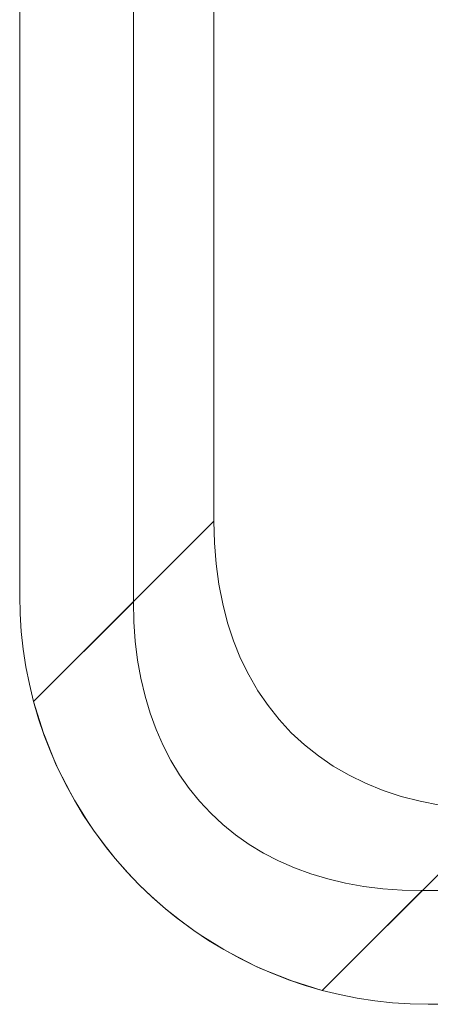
# Model space of a CAD drawing. Header units: millimetres. Extents: x -230 to 230, y -130 to 130.
# Tile 2 of 47: x -140 to -122, y -130 to -87. Entities that reach past the tile are written whole.
import ezdxf

# ---------------------------------------------------------------- set-up
doc = ezdxf.new("R2010")
doc.units = ezdxf.units.MM
doc.header["$LTSCALE"] = 25.4
doc.layers.add('Lighting-Moving Light', color=7, linetype='Continuous', lineweight=5, true_color=0x000000)

# ---------------------------------------------------------------- blocks, each defined once
blk = doc.blocks.new('Group-1')
at = {"layer": 'Lighting-Moving Light', "color": 7, "linetype": 'Continuous', "lineweight": 5, "transparency": 33554687}
for points, invisible_edges in [([(-773.662, 226.446, -25), (-773.662, 1.533, -25), (-761.075, -11.053, -25), (-761.075, 239.033, -25)], 14), ([(-503.576, 1.533, -25), (-503.576, 226.446, -25), (-761.075, 239.033, -25), (-761.075, -11.053, -25)], 14), ([(-770.152, 222.936, -116.924), (-519.672, 235.523, -116.924), (-519.672, -7.543, -116.924), (-757.565, -7.543, -116.924)], 11), ([(-773.662, 1.533, -25), (-773.662, 226.446, -25), (-778.619, 226.19, -29.957), (-778.619, 1.79, -29.957)], 10), ([(-778.619, 1.79, -108.457), (-778.619, 226.19, -108.457), (-770.152, 222.936, -116.924), (-770.152, 5.043, -116.924)], 10), ([(-778.619, 226.19, -108.457), (-778.619, 1.79, -108.457), (-778.619, 37.145, -85.881), (-778.619, 64.782, -85.881)], 10), ([(-778.619, 1.79, -29.957), (-778.619, 226.19, -29.957), (-778.619, 64.782, -55.995), (-778.619, 37.145, -55.995)], 10), ([(-770.152, 5.043, -116.924), (-770.152, 222.936, -116.924), (-757.565, -7.543, -116.924)], 10), ([(-778.619, 1.79, -108.457), (-778.619, 1.79, -29.957), (-778.619, 37.145, -55.995), (-778.619, 37.145, -85.881)], 10), ([(-778.551, 0.238, -108.524), (-778.602, 1.013, -108.474), (-778.619, 1.79, -108.457), (-770.152, 5.043, -116.924)], 12), ([(-770.152, 5.043, -116.924), (-778.466, -0.534, -108.609), (-778.551, 0.238, -108.524)], 9), ([(-770.152, 5.043, -116.924), (-778.348, -1.301, -108.727), (-778.466, -0.534, -108.609)], 9), ([(-770.152, 5.043, -116.924), (-778.197, -2.063, -108.879), (-778.348, -1.301, -108.727)], 9), ([(-770.152, 5.043, -116.924), (-778.012, -2.817, -109.063), (-778.197, -2.063, -108.879)], 8), ([(-778.012, -2.817, -109.063), (-770.152, 5.043, -116.924), (-770.128, 4.104, -116.924)], 8), ([(-770.152, 5.043, -116.924), (-757.565, -7.543, -116.924), (-758.504, -7.519, -116.924)], 9), ([(-770.128, 4.104, -116.924), (-770.152, 5.043, -116.924), (-758.504, -7.519, -116.924)], 10), ([(-778.012, -2.817, -109.063), (-770.128, 4.104, -116.924), (-770.056, 3.191, -116.924)], 9), ([(-770.056, 3.191, -116.924), (-770.128, 4.104, -116.924), (-758.504, -7.519, -116.924)], 10), ([(-770.056, 3.191, -116.924), (-777.795, -3.563, -109.257), (-778.012, -2.817, -109.063)], 9), ([(-770.056, 3.191, -116.924), (-777.545, -4.298, -109.434), (-777.795, -3.563, -109.257)], 9), ([(-777.545, -4.298, -109.434), (-770.056, 3.191, -116.924), (-769.936, 2.305, -116.924)], 9), ([(-770.056, 3.191, -116.924), (-758.504, -7.519, -116.924), (-759.417, -7.448, -116.924)], 9), ([(-769.936, 2.305, -116.924), (-770.056, 3.191, -116.924), (-759.417, -7.448, -116.924)], 10), ([(-777.545, -4.298, -109.434), (-769.936, 2.305, -116.924), (-769.769, 1.449, -116.924)], 9), ([(-769.936, 2.305, -116.924), (-760.303, -7.328, -116.924), (-761.16, -7.161, -116.924)], 9), ([(-769.936, 2.305, -116.924), (-759.417, -7.448, -116.924), (-760.303, -7.328, -116.924)], 9), ([(-769.769, 1.449, -116.924), (-769.936, 2.305, -116.924), (-761.16, -7.161, -116.924)], 10), ([(-778.602, 1.013, -29.94), (-778.619, 1.79, -29.957), (-778.619, 1.79, -108.457), (-778.602, 1.013, -108.474)], 8), ([(-773.662, 1.533, -25), (-778.619, 1.79, -29.957), (-778.602, 1.013, -29.94), (-778.551, 0.238, -29.889)], 9), ([(-778.551, 0.238, -29.889), (-778.466, -0.534, -29.805), (-773.662, 1.533, -25)], 10), ([(-778.466, -0.534, -29.805), (-778.348, -1.301, -29.687), (-773.662, 1.533, -25)], 10), ([(-778.348, -1.301, -29.687), (-778.197, -2.063, -29.535), (-773.662, 1.533, -25)], 10), ([(-778.197, -2.063, -29.535), (-778.012, -2.817, -29.35), (-773.662, 1.533, -25)], 8), ([(-773.641, 0.666, -25), (-773.662, 1.533, -25), (-778.012, -2.817, -29.35)], 8), ([(-769.769, 1.449, -116.924), (-777.264, -5.022, -109.596), (-777.545, -4.298, -109.434)], 9), ([(-769.769, 1.449, -116.924), (-776.951, -5.733, -109.742), (-777.264, -5.022, -109.596)], 9), ([(-776.951, -5.733, -109.742), (-769.769, 1.449, -116.924), (-769.555, 0.623, -116.924)], 9), ([(-761.075, -11.053, -25), (-773.662, 1.533, -25), (-773.641, 0.666, -25)], 9), ([(-769.555, 0.623, -116.924), (-769.769, 1.449, -116.924), (-761.16, -7.161, -116.924)], 10), ([(-503.576, 1.533, -25), (-761.075, -11.053, -25), (-516.162, -11.053, -25)], 9), ([(-778.602, 1.013, -108.474), (-778.551, 0.238, -29.889), (-778.602, 1.013, -29.94)], 9), ([(-778.602, 1.013, -108.474), (-778.551, 0.238, -108.524), (-778.551, 0.238, -29.889)], 10), ([(-773.58, -0.18, -25), (-773.641, 0.666, -25), (-778.012, -2.817, -29.35)], 10), ([(-776.951, -5.733, -109.742), (-769.555, 0.623, -116.924), (-769.294, -0.17, -116.924)], 9), ([(-762.789, -10.972, -25), (-773.641, 0.666, -25), (-773.58, -0.18, -25)], 9), ([(-762.789, -10.972, -25), (-761.943, -11.033, -25), (-773.641, 0.666, -25)], 10), ([(-761.943, -11.033, -25), (-761.075, -11.053, -25), (-773.641, 0.666, -25)], 10), ([(-769.555, 0.623, -116.924), (-761.16, -7.161, -116.924), (-761.985, -6.947, -116.924)], 9), ([(-769.294, -0.17, -116.924), (-769.555, 0.623, -116.924), (-761.985, -6.947, -116.924)], 10), ([(-778.466, -0.534, -29.805), (-778.551, 0.238, -29.889), (-778.551, 0.238, -108.524), (-778.466, -0.534, -108.609)], 10), ([(-778.012, -2.817, -29.35), (-777.586, -4.186, -29.006), (-773.58, -0.18, -25)], 10), ([(-773.478, -1.003, -25), (-773.58, -0.18, -25), (-777.586, -4.186, -29.006)], 10), ([(-769.294, -0.17, -116.924), (-776.608, -6.429, -109.871), (-776.951, -5.733, -109.742)], 9), ([(-769.294, -0.17, -116.924), (-776.234, -7.11, -109.984), (-776.608, -6.429, -109.871)], 9), ([(-776.234, -7.11, -109.984), (-769.294, -0.17, -116.924), (-768.987, -0.93, -116.924)], 9), ([(-762.789, -10.972, -25), (-773.58, -0.18, -25), (-773.478, -1.003, -25)], 9), ([(-769.294, -0.17, -116.924), (-762.779, -6.686, -116.924), (-763.538, -6.378, -116.924)], 9), ([(-769.294, -0.17, -116.924), (-761.985, -6.947, -116.924), (-762.779, -6.686, -116.924)], 9), ([(-768.987, -0.93, -116.924), (-769.294, -0.17, -116.924), (-763.538, -6.378, -116.924)], 10), ([(-778.348, -1.301, -108.727), (-778.348, -1.301, -29.687), (-778.466, -0.534, -29.805)], 9), ([(-778.466, -0.534, -108.609), (-778.348, -1.301, -108.727), (-778.466, -0.534, -29.805)], 10), ([(-773.336, -1.801, -25), (-773.478, -1.003, -25), (-777.586, -4.186, -29.006)], 10), ([(-776.234, -7.11, -109.984), (-768.987, -0.93, -116.924), (-768.634, -1.654, -116.924)], 9), ([(-764.409, -10.727, -25), (-773.478, -1.003, -25), (-773.336, -1.801, -25)], 9), ([(-764.409, -10.727, -25), (-763.611, -10.87, -25), (-773.478, -1.003, -25)], 10), ([(-763.611, -10.87, -25), (-762.789, -10.972, -25), (-773.478, -1.003, -25)], 10), ([(-768.634, -1.654, -116.924), (-768.987, -0.93, -116.924), (-763.538, -6.378, -116.924)], 10), ([(-778.197, -2.063, -29.535), (-778.348, -1.301, -29.687), (-778.348, -1.301, -108.727), (-778.197, -2.063, -108.879)], 10), ([(-768.634, -1.654, -116.924), (-775.831, -7.774, -110.079), (-776.234, -7.11, -109.984)], 9), ([(-768.634, -1.654, -116.924), (-775.4, -8.42, -110.158), (-775.831, -7.774, -110.079)], 9), ([(-775.4, -8.42, -110.158), (-768.634, -1.654, -116.924), (-768.236, -2.341, -116.924)], 9), ([(-768.634, -1.654, -116.924), (-763.538, -6.378, -116.924), (-764.262, -6.025, -116.924)], 9), ([(-768.236, -2.341, -116.924), (-768.634, -1.654, -116.924), (-764.262, -6.025, -116.924)], 10), ([(-778.012, -2.817, -109.063), (-778.012, -2.817, -29.35), (-778.197, -2.063, -29.535)], 9), ([(-778.197, -2.063, -108.879), (-778.012, -2.817, -109.063), (-778.197, -2.063, -29.535)], 10), ([(-777.586, -4.186, -29.006), (-777.541, -4.297, -28.981), (-773.336, -1.801, -25)], 10), ([(-777.541, -4.297, -28.981), (-777.051, -5.516, -28.715), (-773.336, -1.801, -25)], 10), ([(-773.153, -2.573, -25), (-773.336, -1.801, -25), (-777.051, -5.516, -28.715)], 10), ([(-764.409, -10.727, -25), (-773.336, -1.801, -25), (-773.153, -2.573, -25)], 9), ([(-772.93, -3.318, -25), (-773.153, -2.573, -25), (-777.051, -5.516, -28.715)], 10), ([(-775.4, -8.42, -110.158), (-768.236, -2.341, -116.924), (-767.793, -2.991, -116.924)], 9), ([(-765.927, -10.322, -25), (-773.153, -2.573, -25), (-772.93, -3.318, -25)], 9), ([(-765.927, -10.322, -25), (-765.182, -10.545, -25), (-773.153, -2.573, -25)], 10), ([(-765.182, -10.545, -25), (-764.409, -10.727, -25), (-773.153, -2.573, -25)], 10), ([(-768.236, -2.341, -116.924), (-764.95, -5.627, -116.924), (-765.599, -5.185, -116.924)], 9), ([(-768.236, -2.341, -116.924), (-764.262, -6.025, -116.924), (-764.95, -5.627, -116.924)], 9), ([(-767.793, -2.991, -116.924), (-768.236, -2.341, -116.924), (-765.599, -5.185, -116.924)], 10), ([(-777.586, -4.186, -29.006), (-778.012, -2.817, -29.35), (-778.012, -2.817, -109.063)], 10), ([(-778.012, -2.817, -109.063), (-777.795, -3.563, -109.257), (-777.586, -4.186, -29.006)], 10), ([(-767.793, -2.991, -116.924), (-774.94, -9.046, -110.219), (-775.4, -8.42, -110.158)], 9), ([(-767.793, -2.991, -116.924), (-774.454, -9.652, -110.263), (-774.94, -9.046, -110.219)], 9), ([(-774.454, -9.652, -110.263), (-767.793, -2.991, -116.924), (-767.307, -3.601, -116.924)], 9), ([(-767.307, -3.601, -116.924), (-767.793, -2.991, -116.924), (-765.599, -5.185, -116.924)], 10), ([(-777.051, -5.516, -28.715), (-776.951, -5.733, -28.672), (-772.93, -3.318, -25)], 10), ([(-776.951, -5.733, -28.672), (-776.41, -6.798, -28.48), (-772.93, -3.318, -25)], 10), ([(-772.668, -4.035, -25), (-772.93, -3.318, -25), (-776.41, -6.798, -28.48)], 10), ([(-765.927, -10.322, -25), (-772.93, -3.318, -25), (-772.668, -4.035, -25)], 9), ([(-777.795, -3.563, -109.257), (-777.541, -4.297, -28.981), (-777.586, -4.186, -29.006)], 9), ([(-777.795, -3.563, -109.257), (-777.545, -4.298, -109.434), (-777.541, -4.297, -28.981)], 10), ([(-773.942, -10.236, -110.289), (-774.454, -9.652, -110.263), (-767.307, -3.601, -116.924)], 10), ([(-767.307, -3.601, -116.924), (-766.779, -4.171, -116.924), (-773.405, -10.797, -110.298), (-773.942, -10.236, -110.289)], 10), ([(-765.599, -5.185, -116.924), (-766.209, -4.699, -116.924), (-766.779, -4.171, -116.924), (-767.307, -3.601, -116.924)], 8), ([(-772.366, -4.723, -25), (-772.668, -4.035, -25), (-776.41, -6.798, -28.48)], 10), ([(-772.844, -11.334, -110.289), (-773.405, -10.797, -110.298), (-766.779, -4.171, -116.924), (-766.209, -4.699, -116.924)], 10), ([(-767.331, -9.758, -25), (-772.668, -4.035, -25), (-772.366, -4.723, -25)], 9), ([(-767.331, -9.758, -25), (-766.644, -10.059, -25), (-772.668, -4.035, -25)], 10), ([(-766.644, -10.059, -25), (-765.927, -10.322, -25), (-772.668, -4.035, -25)], 10), ([(-777.051, -5.516, -28.715), (-777.541, -4.297, -28.981), (-777.545, -4.298, -109.434)], 10), ([(-777.545, -4.298, -109.434), (-777.264, -5.022, -109.596), (-777.051, -5.516, -28.715)], 10), ([(-766.209, -4.699, -116.924), (-772.26, -11.846, -110.263), (-772.844, -11.334, -110.289)], 9), ([(-766.209, -4.699, -116.924), (-765.599, -5.185, -116.924), (-772.26, -11.846, -110.263)], 10), ([(-777.264, -5.022, -109.596), (-776.951, -5.733, -28.672), (-777.051, -5.516, -28.715)], 9), ([(-777.264, -5.022, -109.596), (-776.951, -5.733, -109.742), (-776.951, -5.733, -28.672)], 10), ([(-776.41, -6.798, -28.48), (-776.234, -7.11, -28.43), (-772.366, -4.723, -25)], 10), ([(-776.234, -7.11, -28.43), (-775.669, -8.025, -28.302), (-772.366, -4.723, -25)], 10), ([(-772.026, -5.379, -25), (-772.366, -4.723, -25), (-775.669, -8.025, -28.302)], 10), ([(-767.988, -9.418, -25), (-772.366, -4.723, -25), (-772.026, -5.379, -25)], 9), ([(-767.988, -9.418, -25), (-767.331, -9.758, -25), (-772.366, -4.723, -25)], 10), ([(-772.026, -5.379, -25), (-775.669, -8.025, -28.302), (-775.4, -8.42, -28.256)], 9), ([(-771.647, -6.005, -25), (-772.026, -5.379, -25), (-775.4, -8.42, -28.256)], 10), ([(-771.655, -12.332, -110.219), (-772.26, -11.846, -110.263), (-765.599, -5.185, -116.924)], 10), ([(-767.988, -9.418, -25), (-772.026, -5.379, -25), (-771.647, -6.005, -25)], 9), ([(-771.028, -12.791, -110.158), (-771.655, -12.332, -110.219), (-765.599, -5.185, -116.924)], 10), ([(-765.599, -5.185, -116.924), (-764.95, -5.627, -116.924), (-771.028, -12.791, -110.158)], 10), ([(-776.41, -6.798, -28.48), (-776.951, -5.733, -28.672), (-776.951, -5.733, -109.742)], 10), ([(-776.951, -5.733, -109.742), (-776.608, -6.429, -109.871), (-776.41, -6.798, -28.48)], 10), ([(-775.4, -8.42, -28.256), (-774.831, -9.188, -28.183), (-771.647, -6.005, -25)], 10), ([(-771.231, -6.597, -25), (-771.647, -6.005, -25), (-774.831, -9.188, -28.183)], 10), ([(-769.206, -8.623, -25), (-771.647, -6.005, -25), (-771.231, -6.597, -25)], 9), ([(-769.206, -8.623, -25), (-768.613, -9.039, -25), (-771.647, -6.005, -25)], 10), ([(-768.613, -9.039, -25), (-767.988, -9.418, -25), (-771.647, -6.005, -25)], 10), ([(-764.95, -5.627, -116.924), (-764.262, -6.025, -116.924), (-771.028, -12.791, -110.158)], 10), ([(-776.608, -6.429, -109.871), (-776.234, -7.11, -28.43), (-776.41, -6.798, -28.48)], 9), ([(-776.608, -6.429, -109.871), (-776.234, -7.11, -109.984), (-776.234, -7.11, -28.43)], 10), ([(-770.383, -13.223, -110.079), (-771.028, -12.791, -110.158), (-764.262, -6.025, -116.924)], 10), ([(-769.719, -13.626, -109.984), (-770.383, -13.223, -110.079), (-764.262, -6.025, -116.924)], 10), ([(-764.262, -6.025, -116.924), (-763.538, -6.378, -116.924), (-769.719, -13.626, -109.984)], 10), ([(-763.538, -6.378, -116.924), (-762.779, -6.686, -116.924), (-769.719, -13.626, -109.984)], 10), ([(-771.231, -6.597, -25), (-774.831, -9.188, -28.183), (-774.454, -9.652, -28.151)], 9), ([(-770.778, -7.156, -25), (-771.231, -6.597, -25), (-774.454, -9.652, -28.151)], 10), ([(-769.206, -8.623, -25), (-771.231, -6.597, -25), (-770.778, -7.156, -25)], 9), ([(-769.038, -13.999, -109.871), (-769.719, -13.626, -109.984), (-762.779, -6.686, -116.924)], 10), ([(-768.341, -14.343, -109.742), (-769.038, -13.999, -109.871), (-762.779, -6.686, -116.924)], 10), ([(-762.779, -6.686, -116.924), (-761.985, -6.947, -116.924), (-768.341, -14.343, -109.742)], 10), ([(-775.669, -8.025, -28.302), (-776.234, -7.11, -28.43), (-776.234, -7.11, -109.984)], 10), ([(-776.234, -7.11, -109.984), (-775.831, -7.774, -110.079), (-775.669, -8.025, -28.302)], 10), ([(-774.454, -9.652, -28.151), (-773.902, -10.28, -28.124), (-770.778, -7.156, -25)], 10), ([(-770.289, -7.681, -25), (-770.778, -7.156, -25), (-773.902, -10.28, -28.124), (-773.405, -10.797, -28.116)], 10), ([(-770.778, -7.156, -25), (-770.289, -7.681, -25), (-769.765, -8.17, -25), (-769.206, -8.623, -25)], 8), ([(-761.985, -6.947, -116.924), (-761.16, -7.161, -116.924), (-768.341, -14.343, -109.742)], 10), ([(-767.631, -14.655, -109.596), (-768.341, -14.343, -109.742), (-761.16, -7.161, -116.924)], 10), ([(-766.907, -14.937, -109.434), (-767.631, -14.655, -109.596), (-761.16, -7.161, -116.924)], 10), ([(-761.16, -7.161, -116.924), (-760.303, -7.328, -116.924), (-766.907, -14.937, -109.434)], 10), ([(-773.405, -10.797, -28.116), (-772.888, -11.293, -28.124), (-769.765, -8.17, -25), (-770.289, -7.681, -25)], 10), ([(-760.303, -7.328, -116.924), (-759.417, -7.448, -116.924), (-766.907, -14.937, -109.434)], 10), ([(-766.171, -15.187, -109.257), (-766.907, -14.937, -109.434), (-759.417, -7.448, -116.924)], 10), ([(-765.426, -15.404, -109.063), (-766.171, -15.187, -109.257), (-759.417, -7.448, -116.924)], 10), ([(-759.417, -7.448, -116.924), (-758.504, -7.519, -116.924), (-765.426, -15.404, -109.063)], 10), ([(-758.504, -7.519, -116.924), (-757.565, -7.543, -116.924), (-765.426, -15.404, -109.063)], 8), ([(-764.671, -15.588, -108.879), (-765.426, -15.404, -109.063), (-757.565, -7.543, -116.924)], 8), ([(-763.91, -15.74, -108.727), (-764.671, -15.588, -108.879), (-757.565, -7.543, -116.924)], 10), ([(-763.142, -15.858, -108.609), (-763.91, -15.74, -108.727), (-757.565, -7.543, -116.924)], 10), ([(-762.37, -15.943, -108.524), (-763.142, -15.858, -108.609), (-757.565, -7.543, -116.924)], 10), ([(-757.565, -7.543, -116.924), (-760.819, -16.01, -108.457), (-761.595, -15.993, -108.474), (-762.37, -15.943, -108.524)], 9), ([(-516.419, -16.01, -108.457), (-760.819, -16.01, -108.457), (-757.565, -7.543, -116.924), (-519.672, -7.543, -116.924)], 10), ([(-775.831, -7.774, -110.079), (-775.4, -8.42, -28.256), (-775.669, -8.025, -28.302)], 9), ([(-775.831, -7.774, -110.079), (-775.4, -8.42, -110.158), (-775.4, -8.42, -28.256)], 10), ([(-774.831, -9.188, -28.183), (-775.4, -8.42, -28.256), (-775.4, -8.42, -110.158)], 10), ([(-775.4, -8.42, -110.158), (-774.94, -9.046, -110.219), (-774.831, -9.188, -28.183)], 10), ([(-769.765, -8.17, -25), (-772.888, -11.293, -28.124), (-772.26, -11.846, -28.151)], 9), ([(-772.26, -11.846, -28.151), (-769.206, -8.623, -25), (-769.765, -8.17, -25)], 9), ([(-772.26, -11.846, -28.151), (-771.796, -12.222, -28.183), (-769.206, -8.623, -25)], 10), ([(-771.796, -12.222, -28.183), (-768.613, -9.039, -25), (-769.206, -8.623, -25)], 9), ([(-774.94, -9.046, -110.219), (-774.454, -9.652, -28.151), (-774.831, -9.188, -28.183)], 9), ([(-774.94, -9.046, -110.219), (-774.454, -9.652, -110.263), (-774.454, -9.652, -28.151)], 10), ([(-768.613, -9.039, -25), (-771.796, -12.222, -28.183), (-771.028, -12.791, -28.256)], 9), ([(-771.028, -12.791, -28.256), (-767.988, -9.418, -25), (-768.613, -9.039, -25)], 9), ([(-771.028, -12.791, -28.256), (-770.633, -13.06, -28.302), (-767.988, -9.418, -25)], 10), ([(-770.633, -13.06, -28.302), (-767.331, -9.758, -25), (-767.988, -9.418, -25)], 9), ([(-773.902, -10.28, -28.124), (-774.454, -9.652, -28.151), (-774.454, -9.652, -110.263)], 10), ([(-774.454, -9.652, -110.263), (-773.942, -10.236, -110.289), (-773.902, -10.28, -28.124)], 10), ([(-767.331, -9.758, -25), (-770.633, -13.06, -28.302), (-769.719, -13.626, -28.43)], 9), ([(-767.331, -9.758, -25), (-769.719, -13.626, -28.43), (-769.407, -13.802, -28.48)], 9), ([(-769.407, -13.802, -28.48), (-766.644, -10.059, -25), (-767.331, -9.758, -25)], 9), ([(-773.942, -10.236, -110.289), (-773.405, -10.797, -28.116), (-773.902, -10.28, -28.124)], 9), ([(-773.942, -10.236, -110.289), (-773.405, -10.797, -110.298), (-773.405, -10.797, -28.116)], 10), ([(-769.407, -13.802, -28.48), (-765.927, -10.322, -25), (-766.644, -10.059, -25)], 9), ([(-765.927, -10.322, -25), (-769.407, -13.802, -28.48), (-768.341, -14.343, -28.672)], 9), ([(-765.927, -10.322, -25), (-768.341, -14.343, -28.672), (-768.124, -14.442, -28.715)], 9), ([(-768.124, -14.442, -28.715), (-765.182, -10.545, -25), (-765.927, -10.322, -25)], 9), ([(-768.124, -14.442, -28.715), (-764.409, -10.727, -25), (-765.182, -10.545, -25)], 9), ([(-764.409, -10.727, -25), (-768.124, -14.442, -28.715), (-766.905, -14.933, -28.981)], 9), ([(-764.409, -10.727, -25), (-766.905, -14.933, -28.981), (-766.794, -14.977, -29.006)], 9), ([(-766.794, -14.977, -29.006), (-763.611, -10.87, -25), (-764.409, -10.727, -25)], 9), ([(-773.405, -10.797, -28.116), (-773.405, -10.797, -110.298), (-772.844, -11.334, -110.289)], 9), ([(-772.888, -11.293, -28.124), (-773.405, -10.797, -28.116), (-772.844, -11.334, -110.289)], 10), ([(-766.794, -14.977, -29.006), (-762.789, -10.972, -25), (-763.611, -10.87, -25)], 9), ([(-762.789, -10.972, -25), (-766.794, -14.977, -29.006), (-765.426, -15.404, -29.35)], 9), ([(-765.426, -15.404, -29.35), (-761.943, -11.033, -25), (-762.789, -10.972, -25)], 9), ([(-765.426, -15.404, -29.35), (-761.075, -11.053, -25), (-761.943, -11.033, -25)], 8), ([(-761.075, -11.053, -25), (-765.426, -15.404, -29.35), (-764.671, -15.588, -29.535)], 8), ([(-761.075, -11.053, -25), (-764.671, -15.588, -29.535), (-763.91, -15.74, -29.687)], 9), ([(-761.075, -11.053, -25), (-763.91, -15.74, -29.687), (-763.142, -15.858, -29.805)], 9), ([(-761.075, -11.053, -25), (-763.142, -15.858, -29.805), (-762.37, -15.943, -29.889)], 9), ([(-762.37, -15.943, -29.889), (-761.595, -15.993, -29.94), (-760.819, -16.01, -29.957), (-761.075, -11.053, -25)], 12), ([(-516.162, -11.053, -25), (-761.075, -11.053, -25), (-760.819, -16.01, -29.957), (-516.419, -16.01, -29.957)], 10), ([(-772.888, -11.293, -28.124), (-772.844, -11.334, -110.289), (-772.26, -11.846, -110.263)], 9), ([(-772.26, -11.846, -110.263), (-772.26, -11.846, -28.151), (-772.888, -11.293, -28.124)], 9), ([(-772.26, -11.846, -28.151), (-772.26, -11.846, -110.263), (-771.655, -12.332, -110.219)], 9), ([(-771.796, -12.222, -28.183), (-772.26, -11.846, -28.151), (-771.655, -12.332, -110.219)], 10), ([(-771.796, -12.222, -28.183), (-771.655, -12.332, -110.219), (-771.028, -12.791, -110.158)], 9), ([(-771.028, -12.791, -110.158), (-771.028, -12.791, -28.256), (-771.796, -12.222, -28.183)], 9), ([(-771.028, -12.791, -28.256), (-771.028, -12.791, -110.158), (-770.383, -13.223, -110.079)], 9), ([(-770.633, -13.06, -28.302), (-771.028, -12.791, -28.256), (-770.383, -13.223, -110.079)], 10), ([(-770.633, -13.06, -28.302), (-770.383, -13.223, -110.079), (-769.719, -13.626, -109.984)], 9), ([(-769.719, -13.626, -109.984), (-769.719, -13.626, -28.43), (-770.633, -13.06, -28.302)], 9), ([(-769.719, -13.626, -28.43), (-769.719, -13.626, -109.984), (-769.038, -13.999, -109.871)], 9), ([(-769.407, -13.802, -28.48), (-769.719, -13.626, -28.43), (-769.038, -13.999, -109.871)], 10), ([(-769.407, -13.802, -28.48), (-769.038, -13.999, -109.871), (-768.341, -14.343, -109.742)], 9), ([(-768.341, -14.343, -109.742), (-768.341, -14.343, -28.672), (-769.407, -13.802, -28.48)], 9), ([(-768.341, -14.343, -28.672), (-768.341, -14.343, -109.742), (-767.631, -14.655, -109.596)], 9), ([(-768.124, -14.442, -28.715), (-768.341, -14.343, -28.672), (-767.631, -14.655, -109.596)], 10), ([(-768.124, -14.442, -28.715), (-767.631, -14.655, -109.596), (-766.907, -14.937, -109.434)], 9), ([(-766.907, -14.937, -109.434), (-766.905, -14.933, -28.981), (-768.124, -14.442, -28.715)], 9), ([(-766.905, -14.933, -28.981), (-766.907, -14.937, -109.434), (-766.171, -15.187, -109.257)], 9), ([(-766.794, -14.977, -29.006), (-766.905, -14.933, -28.981), (-766.171, -15.187, -109.257)], 10), ([(-766.794, -14.977, -29.006), (-766.171, -15.187, -109.257), (-765.426, -15.404, -109.063)], 9), ([(-765.426, -15.404, -109.063), (-765.426, -15.404, -29.35), (-766.794, -14.977, -29.006)], 9), ([(-765.426, -15.404, -29.35), (-765.426, -15.404, -109.063), (-764.671, -15.588, -108.879)], 9), ([(-764.671, -15.588, -29.535), (-765.426, -15.404, -29.35), (-764.671, -15.588, -108.879)], 10), ([(-764.671, -15.588, -108.879), (-763.91, -15.74, -108.727), (-763.91, -15.74, -29.687), (-764.671, -15.588, -29.535)], 10), ([(-763.91, -15.74, -29.687), (-763.91, -15.74, -108.727), (-763.142, -15.858, -108.609)], 9), ([(-763.142, -15.858, -29.805), (-763.91, -15.74, -29.687), (-763.142, -15.858, -108.609)], 10), ([(-763.142, -15.858, -108.609), (-762.37, -15.943, -108.524), (-762.37, -15.943, -29.889), (-763.142, -15.858, -29.805)], 10), ([(-762.37, -15.943, -29.889), (-762.37, -15.943, -108.524), (-761.595, -15.993, -108.474)], 9), ([(-761.595, -15.993, -29.94), (-762.37, -15.943, -29.889), (-761.595, -15.993, -108.474)], 10), ([(-761.595, -15.993, -108.474), (-760.819, -16.01, -108.457), (-760.819, -16.01, -29.957), (-761.595, -15.993, -29.94)], 8)]:
    blk.add_3dface(points, dxfattribs=dict(at, invisible_edges=invisible_edges))
blk.add_3dface([(-516.419, -16.01, -108.457), (-516.419, -16.01, -29.957), (-760.819, -16.01, -29.957), (-760.819, -16.01, -108.457)], dxfattribs=at)
at = {"layer": 'Lighting-Moving Light', "color": 0, "flags": 1}
for tag in ['Yoke', '3D_Symbol_Name', 'Weight', 'Weight', 'Wattage', 'Candlepower', 'Body', 'Model_Name', 'Beam_Angle', 'Field_Angle', 'Remarks', 'Beam_Angle_2', 'Field_Angle_2', 'Num_Channels', 'Frame_Size', 'Device_Type', 'FixtureID', 'Frame_Size', 'Base', 'Lens', 'Inst_Type', 'Lamp']:
    blk.add_attdef(tag, (-554.515, 111.223), '', height=0.18, dxfattribs=at)

msp = doc.modelspace()

# ---------------------------------------------------------------- block references
at = {"layer": 'Lighting-Moving Light', "color": 7, "transparency": 33554687}
msp.add_blockref('Group-1', (638.619, -113.99), dxfattribs=at)

doc.saveas('drawing.dxf')
